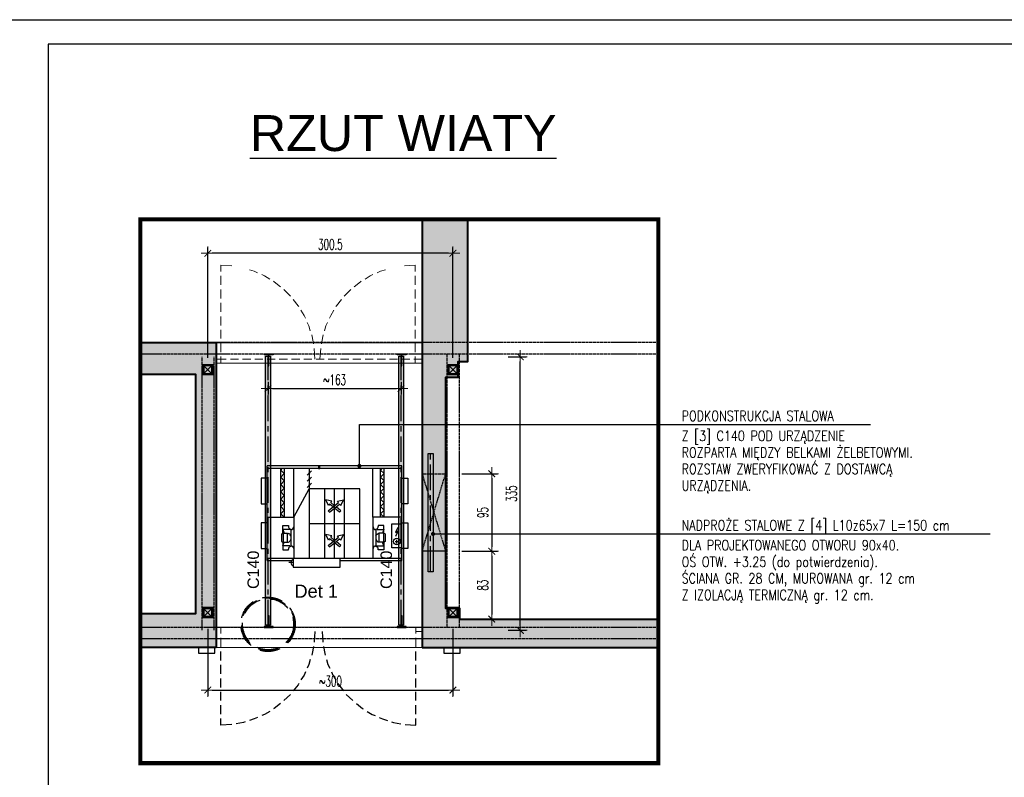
# Model space of a CAD drawing. Extents: x 678233 to 771511, y -128679 to -91169.
# Tile 12 of 62: x 761959 to 763166, y -103830 to -102902. Entities that reach past the tile are written whole.
import ezdxf
from ezdxf.enums import TextEntityAlignment as Align

# ---------------------------------------------------------------- set-up
doc = ezdxf.new("R2010")
doc.units = 0
for name, pattern in [('CENTER', [2, 1.25, -0.25, 0.25, -0.25]), ('DASHED', [0.75, 0.5, -0.25]), ('xref - WYKONAWCZY 2023 06 02 v 2010$0$DASHED', [0.75, 0.5, -0.25])]:
    doc.linetypes.add(name, pattern=pattern)
doc.layers.get('0').update_dxf_attribs({"linetype": 'CONTINUOUS'})
doc.layers.get('Defpoints').update_dxf_attribs({"linetype": 'CONTINUOUS'})
for name, color, linetype, lineweight in [('K - pomoc', 1, 'CONTINUOUS', 15), ('K-opisy', 2, 'CONTINUOUS', 18), ('K-pomoc', 1, 'CONTINUOUS', 15), ('K-widok', 7, 'CONTINUOUS', 20), ('K-wymiary', 8, 'CONTINUOUS', 13), ('K-ściany istniejące', 12, 'CONTINUOUS', 40), ('Main', 7, 'CONTINUOUS', 20), ('xref - WYKONAWCZY 2023 06 02 v 2010$0$PDF_686_ZS31_Felińskiego13_XRF_Parter$widok', 252, 'CONTINUOUS', 9), ('xref - WYKONAWCZY 2023 06 02 v 2010$0$PRZEKROJOWE', 254, 'CONTINUOUS', 35), ('xref - WYKONAWCZY 2023 06 02 v 2010$0$PRZERYWANA', 252, 'xref - WYKONAWCZY 2023 06 02 v 2010$0$DASHED', 9)]:
    doc.layers.add(name, color=color, linetype=linetype, lineweight=lineweight)
for name, color, linetype in [('K-belki stalowe hach', 204, 'CONTINUOUS'), ('K-hatch', 8, 'CONTINUOUS'), ('K-osie belek', 1, 'CENTER'), ('K-oznaczenia', 30, 'CONTINUOUS'), ('K-przerywana', 8, 'DASHED'), ('k-stal', 2, 'CONTINUOUS'), ('K-słupy', 6, 'CONTINUOUS'), ('ramka', 2, 'CONTINUOUS')]:
    doc.layers.add(name, color=color, linetype=linetype)
doc.styles.add('A-arial', font='arial.ttf')
doc.styles.add('OPIS', font='arial.ttf')
doc.styles.add('ROMANS', font='romans.shx', dxfattribs={"width": 0.6})
doc.styles.add('SIMPLEX', font='simplex.shx', dxfattribs={"height": 15})
doc.dimstyles.new('BZ_KR_10', dxfattribs={"dimscale": 0.1, "dimtxt": 25, "dimasz": 25, "dimexe": 24, "dimexo": 25, "dimgap": 5, "dimtad": 3, "dimdec": 1, "dimlfac": 10, "dimrnd": 1, "dimzin": 9, "dimdsep": 46, "dimtxsty": 'SIMPLEX', "dimblk": 'ARCHTICK', "dimcen": 0, "dimdle": 20, "dimclrd": 256, "dimclre": 256, "dimclrt": 7, "dimadec": 0, "dimazin": 0, "dimtfac": 0.033333, "dimtdec": 1, "dimtix": 1, "dimtmove": 1, "dimatfit": 3, "dimfxl": 1, "dimtvp": 0.8, "dimtolj": 1, "dimarcsym": 0})
doc.dimstyles.new('Copy of DIM-50', dxfattribs={"dimscale": 10, "dimtxt": 1.3, "dimasz": 0.55, "dimexe": 0.7, "dimexo": 2, "dimgap": 0, "dimtad": 0, "dimdec": 1, "dimrnd": 0.5, "dimdsep": 46, "dimtxsty": 'ROMANS', "dimblk1": 'TICK', "dimblk2": 'TICK', "dimsah": 1, "dimcen": 0, "dimdle": 1.5, "dimclrd": 8, "dimclrt": 2, "dimadec": 1, "dimazin": 0, "dimtfac": 0.416667, "dimtdec": 1, "dimtix": 1, "dimtmove": 1, "dimatfit": 3, "dimldrblk": 'TICK', "dimfxl": 1, "dimtvp": 0.833333, "dimtolj": 1, "dimarcsym": 0})

# ---------------------------------------------------------------- blocks, each defined once
blk = doc.blocks.new('b1')
at = {"layer": 'K-belki stalowe hach', "linetype": 'ByBlock', "ltscale": 25}
h = blk.add_hatch(color=256, dxfattribs=at)
h.dxf.hatch_style = 1
h.paths.add_polyline_path([(61390.5, 18427.6), (61396.5, 18427.6), (61396.5, 18098), (61390.5, 18098)])
at = {"layer": 'K-osie belek', "ltscale": 25}
blk.add_lwpolyline([(61393.5, 18098), (61393.5, 18427.6)], dxfattribs=at)
at = {"layer": 'k-stal', "ltscale": 100}
for points in [[(61388.5, 18430.3), (61399.5, 18430.3), (61399.5, 18429.3), (61388.5, 18429.3), (61388.5, 18430.3)], [(61393.5, 18429.3), (61393.5, 18415.8), (61394.5, 18415.8), (61394.5, 18429.3), (61393.5, 18429.3)], [(61393.5, 18096.3), (61393.5, 18109.8), (61394.5, 18109.8), (61394.5, 18096.3), (61393.5, 18096.3)], [(61388.5, 18095.3), (61399.5, 18095.3), (61399.5, 18096.3), (61388.5, 18096.3), (61388.5, 18095.3)]]:
    blk.add_lwpolyline(points, dxfattribs=at)
blk.add_lwpolyline([(61396.5, 18098), (61390.5, 18098), (61390.5, 18427.6), (61396.5, 18427.6)], close=True, dxfattribs=at)
blk = doc.blocks.new('A$C648B1A33')
at = {"layer": 'Main', "lineweight": -2}
for points in [[(1342, -620, -1), (1347, -615, -1)], [(1342, -695, -1), (1347, -690, -1)], [(1342, -771, -1), (1348, -765, -1)]]:
    blk.add_hatch(color=96, dxfattribs=at).paths.add_polyline_path(points)
at = {"layer": 'Main', "color": 96, "lineweight": -2}
for p, q in [((1541, 385), (965, 385)), ((965, 385), (965, 275)), ((1541, 275), (1541, 385)), ((210, 305), (210, -855)), ((965, 305), (210, 305)), ((1860, 275), (210, 275)), ((566, -226), (566, 275)), ((726, 275), (726, -150)), ((913, 275), (913, -150)), ((1035, 275), (1035, -150)), ((1157, -150), (1157, 275)), ((1345, -150), (1345, 275)), ((1534, -226), (1534, 275)), ((1541, 330), (1596, 330)), ((1860, 305), (1561, 305)), ((1860, 305), (1860, -855)), ((138, 157), (210, 157)), ((138, -157), (138, 157)), ((210, 148), (333, 148)), ((333, 148), (333, -147)), ((432, 78), (432, 174)), ((432, 174), (500, 174)), ((432, 123), (448, 81)), ((514, 123), (432, 123)), ((500, 174), (500, 164)), ((514, 123), (519, 133)), ((529, -75), (529, 124)), ((534, 130), (534, 125)), ((563, 158), (566, 158)), ((1537, 158), (1534, 158)), ((1566, 130), (1566, 125)), ((1570, -75), (1570, 124)), ((1585, 123), (1581, 133)), ((1585, 123), (1667, 123)), ((1600, 174), (1600, 164)), ((1667, 174), (1600, 174)), ((1667, 123), (1651, 81)), ((1667, 78), (1667, 174)), ((1933, 157), (1860, 157)), ((1933, -157), (1933, 157)), ((294, 72), (249, 72)), ((256, -60), (288, 9)), ((272, 95), (272, 50)), ((415, 72), (432, 78)), ((415, -24), (415, 72)), ((432, 78), (437, 78)), ((437, -32), (437, 81)), ((437, 81), (490, 81)), ((490, 81), (490, -32)), ((490, 78), (499, 78)), ((499, 78), (508, 73)), ((515, 68), (508, 73)), ((521, 60), (515, 68)), ((529, 47), (521, 60)), ((529, 2), (521, -11)), ((1570, 47), (1578, 60)), ((1570, 2), (1579, -11)), ((1578, 60), (1585, 68)), ((1585, 68), (1592, 73)), ((1601, 78), (1592, 73)), ((1610, 78), (1601, 78)), ((1610, 81), (1610, -32)), ((1663, 81), (1610, 81)), ((1663, -32), (1663, 81)), ((1667, 78), (1663, 78)), ((1685, 72), (1667, 78)), ((1685, -24), (1685, 72)), ((290, -40), (256, -60)), ((262, -92), (290, -40)), ((415, -24), (432, -29)), ((432, -29), (432, -125)), ((432, -29), (437, -29)), ((432, -75), (449, -32)), ((514, -75), (432, -75)), ((437, -32), (490, -32)), ((490, -29), (499, -29)), ((514, -20), (499, -29)), ((500, -125), (500, -115)), ((521, -11), (514, -20)), ((514, -75), (519, -84)), ((534, -75), (534, -81)), ((563, -109), (566, -109)), ((1537, -109), (1534, -109)), ((1566, -75), (1566, -81)), ((1579, -11), (1585, -20)), ((1585, -75), (1581, -84)), ((1585, -20), (1601, -29)), ((1585, -75), (1667, -75)), ((1600, -125), (1600, -115)), ((1610, -29), (1601, -29)), ((1663, -32), (1610, -32)), ((1667, -75), (1651, -32)), ((1667, -29), (1663, -29)), ((1685, -24), (1667, -29)), ((1667, -29), (1667, -125)), ((210, -157), (138, -157)), ((333, -147), (210, -147)), ((210, -226), (566, -226)), ((427, -226), (427, -825)), ((473, -270), (429, -226)), ((432, -125), (500, -125)), ((473, -226), (473, -825)), ((566, -226), (566, -825)), ((1345, -150), (726, -150)), ((726, -150), (726, -575)), ((913, -150), (913, -575)), ((1035, -150), (1035, -575)), ((1157, -575), (1157, -150)), ((1345, -575), (1345, -150)), ((1534, -226), (1345, -575)), ((1860, -226), (1534, -226)), ((1534, -226), (1534, -825)), ((1667, -125), (1600, -125)), ((1649, -226), (1649, -825)), ((1695, -270), (1651, -226)), ((1695, -226), (1695, -825)), ((1860, -157), (1933, -157)), ((473, -270), (429, -315)), ((473, -359), (429, -315)), ((473, -359), (429, -404)), ((1695, -270), (1651, -315)), ((1695, -359), (1651, -315)), ((1695, -359), (1651, -404)), ((138, -392), (210, -392)), ((138, -707), (138, -392)), ((473, -449), (429, -404)), ((473, -449), (429, -493)), ((1695, -449), (1651, -404)), ((1695, -449), (1651, -493)), ((1933, -392), (1860, -392)), ((1933, -707), (1933, -392)), ((473, -538), (429, -493)), ((473, -538), (429, -582)), ((473, -627), (429, -582)), ((726, -575), (1345, -575)), ((913, -575), (1157, -575)), ((1370, -592), (1319, -643)), ((1345, -825), (1345, -575)), ((1695, -538), (1651, -493)), ((1695, -538), (1651, -582)), ((1695, -627), (1651, -582)), ((210, -707), (138, -707)), ((473, -627), (429, -671)), ((473, -716), (429, -671)), ((473, -716), (429, -761)), ((1370, -667), (1319, -718)), ((1695, -627), (1651, -671)), ((1695, -716), (1651, -671)), ((1695, -716), (1651, -761)), ((1860, -707), (1933, -707)), ((210, -825), (1860, -825)), ((473, -805), (429, -761)), ((473, -805), (453, -825)), ((1370, -742), (1319, -794)), ((1695, -805), (1651, -761)), ((1695, -805), (1676, -825)), ((210, -855), (1860, -855))]:
    blk.add_line(p, q, dxfattribs=at)
at = {"layer": 'Main', "color": 96, "lineweight": -2, "flags": 128}
for points in [[(1104, 128), (1097, 137), (973, 38), (960, 54), (926, -15)], [(1104, 128), (1112, 119), (988, 19), (1001, 3), (926, -15)], [(966, 128), (959, 119), (1016, 72)], [(966, 128), (973, 137), (1035, 88)], [(1035, 57), (1082, 19), (1069, 3), (1144, -15)], [(1054, 72), (1097, 38), (1110, 54), (1144, -15)], [(1104, -297), (1097, -288), (973, -387), (960, -371), (926, -440)], [(1104, -297), (1112, -306), (988, -406), (1001, -422), (926, -440)], [(966, -297), (959, -306), (1016, -353)], [(966, -297), (973, -288), (1035, -337)], [(1054, -353), (1097, -387), (1110, -371), (1144, -440)], [(1035, -368), (1082, -406), (1069, -422), (1144, -440)]]:
    blk.add_lwpolyline(points, dxfattribs=at)
at = {"layer": 'Main', "color": 96, "lineweight": -2}
blk.add_lwpolyline([(1230, -855), (1230, -825), (1215, -825), (1215, -855)], close=True, dxfattribs=at)
for centre, radius in [((272, 72), 40.1), ((1345, -618), 3.81), ((1345, -693), 3.81), ((1345, -768), 3.81)]:
    blk.add_circle(centre, radius, dxfattribs=at)
for centre, radius, start, end in [((1532, 330), 38.3, 284.0219, 75.9781), ((533, 163), 32.9, 178.2953, 245.7742), ((533, 163), 32.9, 245.7742, 272.5024), ((529, 158), 33.8, 270, 0), ((1570, 158), 33.8, 180, 270), ((1567, 163), 32.9, 267.4976, 294.2258), ((1567, 163), 32.9, 294.2258, 1.7047), ((534, -115), 34.2, 116.3626, 180), ((534, -115), 34.2, 90, 116.3626), ((529, -109), 33.8, 0, 90), ((1570, -109), 33.8, 90, 180), ((1566, -115), 34.2, 63.6374, 90), ((1566, -115), 34.2, 0, 63.6374)]:
    blk.add_arc(centre, radius, start, end, dxfattribs=at)
blk.add_solid([(278, -86), (251, -116), (260, -77)], dxfattribs=at)
blk = doc.blocks.new('_ARCHTICK')
at = {"color": 0, "linetype": 'ByBlock', "const_width": 0.15}
blk.add_lwpolyline([(-0.5, -0.5), (0.5, 0.5)], dxfattribs=at)
blk = doc.blocks.new('TICK')
for p, q in [((-1.5, 0), (1.5, 0)), ((0, -1.5), (0, 1.5))]:
    blk.add_line(p, q)
at = {"xscale": 1.5, "yscale": 1.5, "zscale": 1.5, "rotation": 180}
blk.add_blockref('_ARCHTICK', (0, 0), dxfattribs=at)
blk = doc.blocks.new('*D179')
at = {"layer": 'Defpoints', "color": 0, "transparency": 16777216}
for p in [(762189.8, -103187.7), (762189.8, -103335.8), (762490.2, -103335.8)]:
    blk.add_point(p, dxfattribs=at)
at = {"layer": 'K-wymiary', "color": 0, "lineweight": -2, "transparency": 16777216}
for p, q in [((762189.8, -103315.8), (762189.8, -103180.7)), ((762490.2, -103315.8), (762490.2, -103180.7))]:
    blk.add_line(p, q, dxfattribs=at)
at = {"layer": 'K-wymiary', "color": 8, "lineweight": -2, "transparency": 16777216}
blk.add_line((762484.7, -103187.7), (762195.3, -103187.7), dxfattribs=at)
at = {"layer": 'K-wymiary', "color": 8, "lineweight": -2, "transparency": 16777216, "xscale": 5.5, "yscale": 5.5, "zscale": 5.5, "rotation": 180}
blk.add_blockref('TICK', (762189.8, -103187.7), dxfattribs=at)
at = {"layer": 'K-wymiary', "color": 8, "lineweight": -2, "transparency": 16777216, "xscale": 5.5, "yscale": 5.5, "zscale": 5.5}
blk.add_blockref('TICK', (762490.2, -103187.7), dxfattribs=at)
at = {"layer": 'K-wymiary', "color": 2, "transparency": 16777216, "insert": (762340, -103176.8), "char_height": 13, "attachment_point": 5, "style": 'ROMANS'}
blk.add_mtext('\\A1;300.5', dxfattribs=at)
blk = doc.blocks.new('*D180')
at = {"layer": 'Defpoints', "color": 0, "transparency": 16777216}
for p in [(762189.8, -103627.8), (762490.2, -103627.8), (762490.2, -103722.8)]:
    blk.add_point(p, dxfattribs=at)
at = {"layer": 'K-wymiary', "color": 0, "lineweight": -2, "transparency": 16777216}
for p, q in [((762189.8, -103647.8), (762189.8, -103729.8)), ((762490.2, -103647.8), (762490.2, -103729.8))]:
    blk.add_line(p, q, dxfattribs=at)
at = {"layer": 'K-wymiary', "color": 8, "lineweight": -2, "transparency": 16777216}
blk.add_line((762195.3, -103722.8), (762484.7, -103722.8), dxfattribs=at)
at = {"layer": 'K-wymiary', "color": 8, "lineweight": -2, "transparency": 16777216, "xscale": 5.5, "yscale": 5.5, "zscale": 5.5, "rotation": 180}
blk.add_blockref('TICK', (762189.8, -103722.8), dxfattribs=at)
at = {"layer": 'K-wymiary', "color": 8, "lineweight": -2, "transparency": 16777216, "xscale": 5.5, "yscale": 5.5, "zscale": 5.5}
blk.add_blockref('TICK', (762490.2, -103722.8), dxfattribs=at)
at = {"layer": 'K-wymiary', "color": 2, "transparency": 16777216, "insert": (762340, -103712), "char_height": 13, "attachment_point": 5, "style": 'ROMANS'}
blk.add_mtext('\\A1;~300', dxfattribs=at)
blk = doc.blocks.new('*D206')
at = {"layer": 'Defpoints', "color": 0, "transparency": 16777216}
for p in [(762481.2, -103457.8), (762481.2, -103552.8), (762537.7, -103552.8)]:
    blk.add_point(p, dxfattribs=at)
at = {"layer": 'K-wymiary', "color": 0, "lineweight": -2, "transparency": 16777216}
for p, q in [((762501.2, -103457.8), (762544.7, -103457.8)), ((762501.2, -103552.8), (762544.7, -103552.8))]:
    blk.add_line(p, q, dxfattribs=at)
at = {"layer": 'K-wymiary', "color": 8, "lineweight": -2, "transparency": 16777216}
blk.add_line((762537.7, -103463.3), (762537.7, -103547.3), dxfattribs=at)
at = {"layer": 'K-wymiary', "color": 8, "lineweight": -2, "transparency": 16777216, "xscale": 5.5, "yscale": 5.5, "zscale": 5.5}
for p, rotation in [((762537.7, -103457.8), 90), ((762537.7, -103552.8), 270)]:
    blk.add_blockref('TICK', p, dxfattribs=dict(at, rotation=rotation))
at = {"layer": 'K-wymiary', "color": 2, "transparency": 16777216, "insert": (762526.8, -103505.3), "char_height": 13, "attachment_point": 5, "rotation": 90, "style": 'ROMANS'}
blk.add_mtext('\\A1;95', dxfattribs=at)
blk = doc.blocks.new('*D207')
at = {"layer": 'Defpoints', "color": 0, "transparency": 16777216}
for p in [(762481.2, -103552.8), (762498.2, -103635.8), (762537.7, -103635.8)]:
    blk.add_point(p, dxfattribs=at)
at = {"layer": 'K-wymiary', "color": 0, "lineweight": -2, "transparency": 16777216}
for p, q in [((762501.2, -103552.8), (762544.7, -103552.8)), ((762518.2, -103635.8), (762544.7, -103635.8))]:
    blk.add_line(p, q, dxfattribs=at)
at = {"layer": 'K-wymiary', "color": 8, "lineweight": -2, "transparency": 16777216}
blk.add_line((762537.7, -103558.3), (762537.7, -103630.3), dxfattribs=at)
at = {"layer": 'K-wymiary', "color": 8, "lineweight": -2, "transparency": 16777216, "xscale": 5.5, "yscale": 5.5, "zscale": 5.5}
for p, rotation in [((762537.7, -103552.8), 90), ((762537.7, -103635.8), 270)]:
    blk.add_blockref('TICK', p, dxfattribs=dict(at, rotation=rotation))
at = {"layer": 'K-wymiary', "color": 2, "transparency": 16777216, "insert": (762526.8, -103594.3), "char_height": 13, "attachment_point": 5, "rotation": 90, "style": 'ROMANS'}
blk.add_mtext('\\A1;83', dxfattribs=at)
blk = doc.blocks.new('*D172')
at = {"layer": 'Defpoints', "color": 0, "transparency": 16777216}
for p in [(762537.7, -103314.6), (762572.7, -103314.6), (762537.7, -103649.6)]:
    blk.add_point(p, dxfattribs=at)
at = {"layer": 'K-wymiary', "color": 0, "lineweight": -2, "transparency": 16777216}
for p, q in [((762557.7, -103314.6), (762579.7, -103314.6)), ((762557.7, -103649.6), (762579.7, -103649.6))]:
    blk.add_line(p, q, dxfattribs=at)
at = {"layer": 'K-wymiary', "color": 8, "lineweight": -2, "transparency": 16777216}
blk.add_line((762572.7, -103644.1), (762572.7, -103320.1), dxfattribs=at)
at = {"layer": 'K-wymiary', "color": 8, "lineweight": -2, "transparency": 16777216, "xscale": 5.5, "yscale": 5.5, "zscale": 5.5}
for p, rotation in [((762572.7, -103314.6), 90), ((762572.7, -103649.6), 270)]:
    blk.add_blockref('TICK', p, dxfattribs=dict(at, rotation=rotation))
at = {"layer": 'K-wymiary', "color": 2, "transparency": 16777216, "insert": (762561.8, -103482.1), "char_height": 13, "attachment_point": 5, "rotation": 90, "style": 'ROMANS'}
blk.add_mtext('\\A1;335', dxfattribs=at)
blk = doc.blocks.new('*D208')
at = {"layer": 'Defpoints', "color": 0, "transparency": 16777216}
for p in [(762263.6, -103325.5), (762426.6, -103325.5), (762426.6, -103353.4)]:
    blk.add_point(p, dxfattribs=at)
at = {"layer": 'K-wymiary', "color": 0, "lineweight": -2, "transparency": 16777216}
for p, q in [((762263.6, -103345.5), (762263.6, -103360.4)), ((762426.6, -103345.5), (762426.6, -103360.4))]:
    blk.add_line(p, q, dxfattribs=at)
at = {"layer": 'K-wymiary', "color": 8, "lineweight": -2, "transparency": 16777216}
blk.add_line((762269.1, -103353.4), (762421.1, -103353.4), dxfattribs=at)
at = {"layer": 'K-wymiary', "color": 8, "lineweight": -2, "transparency": 16777216, "xscale": 5.5, "yscale": 5.5, "zscale": 5.5, "rotation": 180}
blk.add_blockref('TICK', (762263.6, -103353.4), dxfattribs=at)
at = {"layer": 'K-wymiary', "color": 8, "lineweight": -2, "transparency": 16777216, "xscale": 5.5, "yscale": 5.5, "zscale": 5.5}
blk.add_blockref('TICK', (762426.6, -103353.4), dxfattribs=at)
at = {"layer": 'K-wymiary', "color": 2, "transparency": 16777216, "insert": (762345.1, -103342.6), "char_height": 13, "attachment_point": 5, "style": 'ROMANS'}
blk.add_mtext('\\A1;~163', dxfattribs=at)

msp = doc.modelspace()

# ---------------------------------------------------------------- hatches: boundary and pattern name
at = {"layer": 'K-belki stalowe hach', "linetype": 'ByBlock', "ltscale": 25}
h = msp.add_hatch(color=256, dxfattribs=at)
h.dxf.hatch_style = 1
h.paths.add_polyline_path([(762459.75, -103432.81), (762465.75, -103432.81), (762465.75, -103577.81), (762459.75, -103577.81)])
at = {"layer": 'K-hatch', "ltscale": 100}
h = msp.add_hatch(color=254, dxfattribs=at)
h.paths.add_polyline_path([(762741.9, -103635.81), (762498.15, -103635.81), (762498.15, -103622.31), (762481.15, -103622.31), (762481.15, -103339.81), (762496.15, -103339.81), (762496.15, -103320.81), (762508.15, -103320.81), (762508.15, -103146.21), (762452.4, -103146.21), (762452.4, -103670.81), (762741.9, -103670.81)])
h.paths.add_polyline_path([(762199.95, -103297.31), (762107.06, -103297.31), (762107.06, -103335.9), (762174.52, -103335.9), (762174.52, -103629.49), (762107.06, -103629.49), (762107.06, -103670.81), (762199.95, -103670.81)])

# ---------------------------------------------------------------- linework, layer by layer
at = {"layer": 'K-hatch'}
for points in [[(762320.89, -103650.9), (762320.04, -103664.05)], [(762329.79, -103650.9), (762330.64, -103664.05)], [(762178.38, -103670.81), (762178.38, -103677.81), (762198.38, -103677.81), (762198.38, -103677.81), (762198.38, -103670.81)], [(762205.91, -103686.54), (762205.91, -103675.51)], [(762319.19, -103669.57), (762317.49, -103678.05), (762317.07, -103680.18)], [(762331.49, -103669.57), (762333.18, -103678.05), (762333.61, -103680.18)], [(762444.77, -103686.54), (762444.77, -103675.51)], [(762479.15, -103670.81), (762479.15, -103677.81), (762499.15, -103677.81), (762499.15, -103677.81), (762499.15, -103670.81)], [(762315.37, -103685.27), (762313.67, -103691.63), (762311.55, -103695.87)], [(762335.31, -103685.27), (762337, -103691.63), (762339.12, -103695.87)], [(762205.91, -103703.09), (762205.91, -103692.05)], [(762309.43, -103700.54), (762307.74, -103704.36), (762303.92, -103710.3)], [(762341.25, -103700.54), (762342.94, -103704.36), (762346.76, -103710.3)], [(762444.77, -103703.09), (762444.77, -103692.05)], [(762205.91, -103719.63), (762205.91, -103708.6)], [(762301.37, -103714.96), (762300.52, -103716.24), (762294.58, -103723.87)], [(762349.31, -103714.96), (762350.16, -103716.24), (762356.09, -103723.87)], [(762444.77, -103719.63), (762444.77, -103708.6)], [(762205.91, -103735.75), (762205.91, -103725.15)], [(762444.77, -103735.75), (762444.77, -103725.15)], [(762278.89, -103739.15), (762271.25, -103745.51), (762270.4, -103745.94)], [(762291.19, -103728.12), (762283.13, -103735.75)], [(762359.49, -103728.12), (762367.55, -103735.75)], [(762371.79, -103739.15), (762379.43, -103745.51), (762380.28, -103745.94)], [(762205.91, -103752.3), (762205.91, -103741.27)], [(762265.73, -103748.91), (762259.37, -103752.72), (762255.98, -103754)], [(762384.94, -103748.91), (762391.31, -103752.72), (762394.7, -103754)], [(762444.77, -103752.3), (762444.77, -103741.27)], [(762219.06, -103765.03), (762205.91, -103765.88), (762205.91, -103757.82)], [(762235.61, -103761.63), (762233.49, -103762.48), (762224.58, -103764.18)], [(762250.88, -103756.54), (762246.64, -103758.24), (762240.7, -103759.94)], [(762399.79, -103756.54), (762404.04, -103758.24), (762409.98, -103759.94)], [(762415.07, -103761.63), (762417.19, -103762.48), (762426.1, -103764.18)], [(762431.61, -103765.03), (762444.77, -103765.88), (762444.77, -103757.82)]]:
    msp.add_lwpolyline(points, dxfattribs=at)
at = {"layer": 'K-osie belek', "ltscale": 25}
msp.add_lwpolyline([(762462.75, -103577.81), (762462.75, -103432.81)], dxfattribs=at)
at = {"layer": 'K-pomoc', "color": 213, "linetype": 'DASHED', "lineweight": 25, "ltscale": 50}
for radius in [33.27, 32.27, 31.27]:
    msp.add_circle((762263.64, -103642.27), radius, dxfattribs=at)
at = {"layer": 'K-przerywana', "color": 160, "ltscale": 2}
for p, q in [((762741.9, -103297.1), (762107.06, -103297.1)), ((762741.9, -103311.1), (762107.06, -103311.1)), ((762182.29, -103314.56), (762182.29, -103649.56)), ((762197.29, -103314.56), (762197.29, -103649.56)), ((762482.65, -103311.1), (762482.65, -103646.02)), ((762497.65, -103311.1), (762497.65, -103646.02)), ((762741.9, -103646.02), (762107.06, -103646.02)), ((762741.9, -103660.02), (762107.06, -103660.02))]:
    msp.add_line(p, q, dxfattribs=at)
at = {"layer": 'K-przerywana', "ltscale": 5, "const_width": 5}
msp.add_lwpolyline([(762107.06, -103146.21), (762741.9, -103146.21), (762741.9, -103812.35), (762107.06, -103812.35)], close=True, dxfattribs=at)
at = {"layer": 'K-przerywana', "color": 0, "ltscale": 2}
msp.add_lwpolyline([(762452.4, -103457.81), (762481.15, -103457.81), (762481.15, -103552.81), (762452.4, -103552.81), (762452.4, -103457.81), (762481.15, -103552.81), (762452.4, -103552.81), (762481.15, -103457.81)], dxfattribs=at)
at = {"layer": 'k-stal', "ltscale": 100}
msp.add_lwpolyline([(762465.75, -103577.81), (762459.75, -103577.81), (762459.75, -103432.81), (762465.75, -103432.81)], close=True, dxfattribs=at)
at = {"layer": 'K-słupy', "color": 160, "ltscale": 2, "const_width": 3}
for points in [[(762184.29, -103324.81), (762195.29, -103324.81), (762195.29, -103335.81), (762184.29, -103335.81)], [(762484.65, -103324.81), (762495.65, -103324.81), (762495.65, -103335.81), (762484.65, -103335.81)], [(762184.29, -103622.31), (762195.29, -103622.31), (762195.29, -103633.31), (762184.29, -103633.31)], [(762484.65, -103622.31), (762495.65, -103622.31), (762495.65, -103633.31), (762484.65, -103633.31)]]:
    msp.add_lwpolyline(points, close=True, dxfattribs=at)
at = {"layer": 'K-słupy', "color": 160, "ltscale": 2}
for points in [[(762184.29, -103324.81), (762195.29, -103335.81)], [(762184.29, -103335.81), (762195.29, -103324.81)], [(762484.65, -103324.81), (762495.65, -103335.81)], [(762484.65, -103335.81), (762495.65, -103324.81)], [(762184.29, -103622.31), (762195.29, -103633.31)], [(762184.29, -103633.31), (762195.29, -103622.31)], [(762484.65, -103622.31), (762495.65, -103633.31)], [(762484.65, -103633.31), (762495.65, -103622.31)]]:
    msp.add_lwpolyline(points, dxfattribs=at)
at = {"layer": 'K-widok'}
for p, q in [((762452.4, -103297.31), (762199.95, -103297.31)), ((762452.4, -103322.4), (762199.95, -103322.4)), ((762452.4, -103645.81), (762198.28, -103645.81)), ((762452.4, -103645.81), (762395.67, -103645.81)), ((762452.4, -103670.81), (762198.28, -103670.81))]:
    msp.add_line(p, q, dxfattribs=at)
at = {"layer": 'K-ściany istniejące'}
for p, q in [((762452.4, -103146.21), (762452.4, -103670.81)), ((762199.95, -103297.31), (762107.06, -103297.31)), ((762199.95, -103297.31), (762199.95, -103670.81)), ((762199.95, -103670.81), (762107.06, -103670.81)), ((762452.4, -103670.81), (762741.9, -103670.81)), ((762452.4, -103670.81), (762741.9, -103670.81)), ((762452.4, -103670.81), (762741.9, -103670.81))]:
    msp.add_line(p, q, dxfattribs=at)
for points in [[(762508.15, -103146.21), (762508.15, -103320.81), (762496.15, -103320.81), (762496.15, -103339.81), (762481.15, -103339.81), (762481.15, -103622.31), (762498.15, -103622.31), (762498.15, -103635.81), (762741.9, -103635.81)], [(762107.06, -103335.9), (762174.52, -103335.9), (762174.52, -103629.49), (762107.06, -103629.49)]]:
    msp.add_lwpolyline(points, dxfattribs=at)
at = {"layer": 'ramka', "color": 1}
msp.add_lwpolyline([(761924.31, -102901.51), (764024.31, -102901.51), (764024.31, -104386.51), (761924.31, -104386.51)], close=True, dxfattribs=at)
at = {"layer": 'ramka', "color": 3}
msp.add_lwpolyline([(761994.31, -104356.51), (763994.31, -104356.51), (763994.31, -102931.51), (761994.31, -102931.51)], close=True, dxfattribs=at)
at = {"layer": 'xref - WYKONAWCZY 2023 06 02 v 2010$0$PDF_686_ZS31_Felińskiego13_XRF_Parter$widok'}
for points in [[(762219.06, -103203.19), (762205.91, -103202.34), (762205.91, -103209.98)], [(762250.88, -103211.67), (762246.64, -103209.55), (762240.7, -103207.85)], [(762397.25, -103211.67), (762401.5, -103209.55), (762407.44, -103207.85)], [(762430.89, -103203.19), (762444.05, -103202.34), (762444.05, -103209.98)], [(762205.91, -103215.49), (762205.91, -103226.52)], [(762265.73, -103219.31), (762259.37, -103215.49), (762255.98, -103213.79)], [(762382.41, -103219.31), (762388.77, -103215.49), (762392.16, -103213.79)], [(762444.05, -103215.49), (762444.05, -103226.52)], [(762205.91, -103232.04), (762205.91, -103243.07)], [(762278.89, -103228.64), (762271.25, -103222.7), (762270.4, -103221.86)], [(762291.19, -103240.1), (762283.13, -103232.04)], [(762356.95, -103240.1), (762365.01, -103232.04)], [(762369.25, -103228.64), (762376.89, -103222.7), (762377.74, -103221.86)], [(762444.05, -103232.04), (762444.05, -103243.07)], [(762301.37, -103252.83), (762300.52, -103251.98), (762294.58, -103244.34)], [(762346.77, -103252.83), (762347.62, -103251.98), (762353.56, -103244.34)], [(762205.91, -103248.58), (762205.91, -103259.61)], [(762444.05, -103248.58), (762444.05, -103259.61)], [(762205.91, -103265.13), (762205.91, -103276.16)], [(762309.43, -103267.25), (762307.74, -103263.86), (762303.92, -103257.49)], [(762338.71, -103267.25), (762340.4, -103263.86), (762344.22, -103257.49)], [(762444.05, -103265.13), (762444.05, -103276.16)], [(762315.37, -103282.52), (762313.67, -103276.58), (762311.55, -103272.34)], [(762332.77, -103282.52), (762334.46, -103276.58), (762336.58, -103272.34)], [(762205.91, -103281.68), (762205.91, -103292.28)], [(762319.19, -103298.65), (762317.49, -103289.74), (762317.07, -103287.62)], [(762328.95, -103298.65), (762330.65, -103289.74), (762331.07, -103287.62)], [(762444.05, -103281.68), (762444.05, -103292.28)], [(762205.91, -103297.8), (762205.91, -103308.83)], [(762320.89, -103317.31), (762320.04, -103304.16)], [(762327.25, -103317.31), (762328.1, -103304.16)], [(762443.9, -103297.8), (762443.9, -103308.83)], [(762205.91, -103314.34), (762205.91, -103322.4), (762200.82, -103322.4)], [(762443.9, -103314.34), (762443.9, -103322.4), (762448.99, -103322.4)], [(762205.91, -103317.31), (762200.82, -103317.31)], [(762205.91, -103653.45), (762205.91, -103645.81), (762200.82, -103645.81)], [(762205.91, -103645.81), (762200.82, -103645.81)], [(762452.4, -103645.81), (762443.5, -103645.81)], [(762444.77, -103653.45), (762444.77, -103645.81), (762449.86, -103645.81)], [(762452.4, -103645.81), (762445.62, -103645.81)], [(762452.4, -103650.9), (762445.62, -103650.9)], [(762205.91, -103669.99), (762205.91, -103658.96)], [(762444.77, -103669.99), (762444.77, -103658.96)]]:
    msp.add_lwpolyline(points, dxfattribs=at)
at = {"layer": 'xref - WYKONAWCZY 2023 06 02 v 2010$0$PRZEKROJOWE'}
for points in [[(762484.65, -103324.81), (762495.65, -103324.81), (762495.65, -103335.81), (762484.65, -103335.81)], [(762484.65, -103622.31), (762495.65, -103622.31), (762495.65, -103633.31), (762484.65, -103633.31)]]:
    msp.add_lwpolyline(points, close=True, dxfattribs=at)
at = {"layer": 'xref - WYKONAWCZY 2023 06 02 v 2010$0$PRZERYWANA', "ltscale": 20}
msp.add_line((762452.4, -103317.31), (762199.95, -103317.31), dxfattribs=at)

# ---------------------------------------------------------------- block references
at = {"xscale": 0.1, "yscale": 0.1, "zscale": 0.1, "rotation": 180}
msp.add_blockref('A$C648B1A33', (762448.62, -103533.72, 325), dxfattribs=at)
at = {"layer": 'k-stal'}
for p in [(700870.18, -121741.34), (701033.18, -121741.34)]:
    msp.add_blockref('b1', p, dxfattribs=at)

# ---------------------------------------------------------------- texts
at = {"layer": 'K-opisy', "style": 'ROMANS', "width": 0.8}
for s, p in [('PODKONSTRUKCJA STALOWA', (762770.34, -103393.2)), ('Z [3] C140 POD URZĄDZENIE', (762770.34, -103417.65)), ('ROZPARTA MIĘDZY BELKAMI ŻELBETOWYMI.', (762770.34, -103437.94)), ('ROZSTAW ZWERYFIKOWAĆ Z DOSTAWCĄ ', (762770.34, -103458.23)), ('URZĄDZENIA.', (762770.34, -103478.53)), ('NADPROŻE STALOWE Z [4] L10z65x7 L=150 cm', (762770.34, -103527.17)), ('DLA PROJEKTOWANEGO OTWORU 90x40.', (762770.34, -103551.62)), ('OŚ OTW. +3.25 (do potwierdzenia).', (762770.34, -103571.91)), ('ŚCIANA GR. 28 CM, MUROWANA gr. 12 cm', (762770.34, -103592.2)), ('Z IZOLACJĄ TERMICZNĄ gr. 12 cm.', (762770.34, -103612.49))]:
    msp.add_text(s, height=12.5, dxfattribs=at).set_placement(p)
at = {"layer": 'K-opisy', "color": 4, "linetype": 'Continuous', "style": 'A-arial'}
for p in [(762245.44, -103575.5), (762408.44, -103575.5)]:
    msp.add_text('C140', height=14.062, rotation=90, dxfattribs=at).set_placement(p, align=Align.MIDDLE)
at = {"layer": 'K-oznaczenia', "style": 'OPIS'}
msp.add_text('%%URZUT WIATY', height=44, dxfattribs=at).set_placement((762241.44, -103062.43))
at = {"layer": 'K-oznaczenia', "color": 213, "style": 'OPIS'}
msp.add_text('Det 1', height=16, dxfattribs=at).set_placement((762295.91, -103609.63))

# ---------------------------------------------------------------- dimensions: what is measured, and where the dimension line sits
at = {"layer": 'K-wymiary'}
dim = msp.add_aligned_dim(p1=(762490.15, -103335.81), p2=(762189.79, -103335.81), distance=-148.14, dimstyle='Copy of DIM-50', dxfattribs=at)
dim.commit()
dim.dimension.update_dxf_attribs({"geometry": '*D179', "text_midpoint": (762339.97, -103176.83)})
for base, p1, p2, picture, middle in [((762572.66, -103314.56), (762537.66, -103649.56), (762537.66, -103314.56), '*D172', (762561.83, -103482.06)), ((762537.66, -103552.81), (762481.15, -103457.81), (762481.15, -103552.81), '*D206', (762526.83, -103505.31)), ((762537.66, -103635.81), (762481.15, -103552.81), (762498.15, -103635.81), '*D207', (762526.83, -103594.31))]:
    dim = msp.add_linear_dim(base=base, p1=p1, p2=p2, angle=90, dimstyle='Copy of DIM-50', dxfattribs=at)
    dim.commit()
    dim.dimension.update_dxf_attribs({"geometry": picture, "text_midpoint": middle})
for base, p1, p2, text, picture, middle in [((762426.64, -103353.4), (762263.64, -103325.52), (762426.64, -103325.52), '~<>', '*D208', (762345.14, -103342.57)), ((762490.15, -103722.79), (762189.79, -103627.81), (762490.15, -103627.81), '~300', '*D180', (762339.97, -103711.95))]:
    dim = msp.add_linear_dim(base=base, p1=p1, p2=p2, text=text, dimstyle='Copy of DIM-50', dxfattribs=at)
    dim.commit()
    dim.dimension.update_dxf_attribs({"geometry": picture, "text_midpoint": middle})

# ---------------------------------------------------------------- leaders
at = {"layer": 'K - pomoc'}
for points in [[(762375.59, -103448.22), (762375.59, -103397.56), (763001.94, -103397.56)], [(762465.75, -103531.53), (762654.08, -103531.53), (763148.32, -103531.53)]]:
    msp.add_leader(points, dimstyle='BZ_KR_10', override={"dimasz": 50, "dimldrblk": 'Dot'}, dxfattribs=at)

doc.saveas('drawing.dxf')
